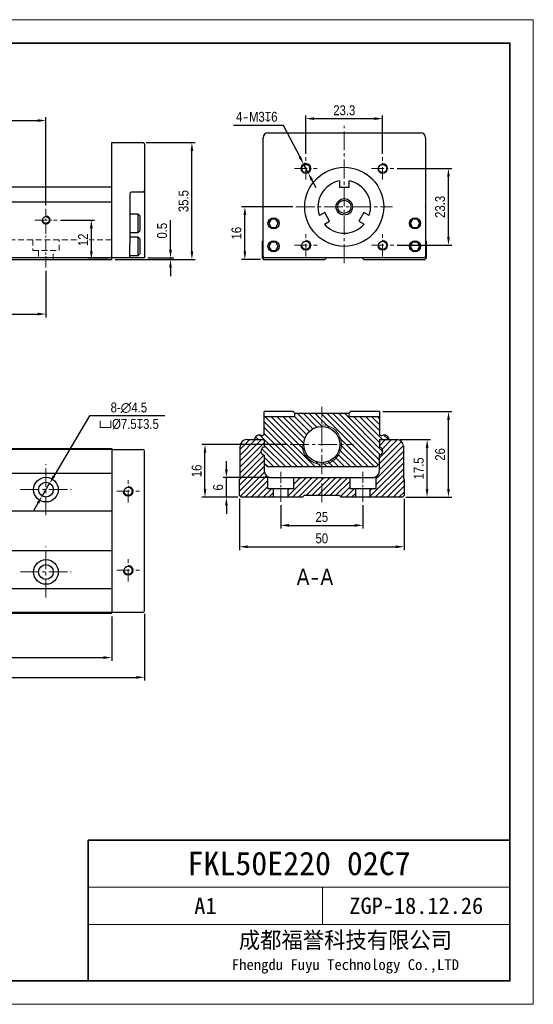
# Model space of a CAD drawing. Header units: millimetres. Extents: x 100 to 1971, y 30 to 690.
# Tile 20 of 20: x 1815 to 1971, y 30 to 329. Entities that reach past the tile are written whole.
import ezdxf

# ---------------------------------------------------------------- set-up
doc = ezdxf.new("R2010")
doc.units = ezdxf.units.MM
doc.linetypes.add('CENTER2', pattern=[28.575, 19.05, -3.175, 3.175, -3.175])
doc.linetypes.add('DASHED', pattern=[19.05, 12.7, -6.35])
doc.layers.get('Defpoints').update_dxf_attribs({"lineweight": 13})
for name, color, linetype, lineweight in [('剖面', 252, 'Continuous', 5), ('小粗', 7, 'Continuous', 25), ('标注', 3, 'Continuous', 13), ('点划线', 1, 'CENTER2', 13), ('粗线', 7, 'Continuous', 35), ('细线', 7, 'Continuous', 13), ('虚线', 253, 'DASHED', 13)]:
    doc.layers.add(name, color=color, linetype=linetype, lineweight=lineweight)
doc.styles.add('3.5', font='ARIALN.TTF', dxfattribs={"height": 3})
doc.styles.add('7', font='ARIALN.TTF', dxfattribs={"height": 7})
doc.styles.add('图号', font='txt', dxfattribs={"height": 3.5})
doc.dimstyles.new('A4—对齐', dxfattribs={"dimtxt": 3, "dimasz": 2.5, "dimexe": 1, "dimexo": 1, "dimgap": 1, "dimtad": 1, "dimdec": 1, "dimzin": 9, "dimdsep": 46, "dimtxsty": '3.5', "dimcen": 2.5, "dimadec": 0, "dimazin": 0, "dimtm": 1e-09, "dimtfac": 1, "dimtdec": 1, "dimtmove": 0, "dimatfit": 3, "dimfxl": 0, "dimtolj": 1, "dimarcsym": 0})
doc.dimstyles.new('A4—水平', dxfattribs={"dimtxt": 3.5, "dimasz": 2.5, "dimexe": 2, "dimexo": 1, "dimgap": 1, "dimtad": 1, "dimtih": 1, "dimtoh": 1, "dimdec": 1, "dimzin": 12, "dimdsep": 46, "dimtxsty": '3.5', "dimcen": 2.5, "dimadec": 0, "dimazin": 0, "dimtm": 1e-09, "dimtfac": 1, "dimtdec": 1, "dimtmove": 0, "dimatfit": 3, "dimfxl": 0, "dimtolj": 1, "dimarcsym": 0})

# ---------------------------------------------------------------- blocks, each defined once
blk = doc.blocks.new('A4图框')
at = {"layer": '粗线'}
for p in [(202, 5), (292, 35)]:
    blk.add_line(p, (202, 35), dxfattribs=at)
blk.add_lwpolyline([(5, 205), (292, 205), (292, 5), (5, 5)], close=True, dxfattribs=at)
at = {"layer": '细线'}
for p, q in [((292, 25), (202, 25)), ((252, 17), (252, 25)), ((292, 17), (202, 17))]:
    blk.add_line(p, q, dxfattribs=at)
blk.add_lwpolyline([(0, 210), (297, 210), (297, 0), (0, 0)], close=True, dxfattribs=at)
at = {"layer": '细线', "insert": (256.89, 11), "char_height": 3.5, "width": 70.2104, "attachment_point": 5, "style": '图号'}
blk.add_mtext('成都福誉科技有限公司\\P{\\H0.65714x;Fhengdu Fuyu Technology Co.,LTD}', dxfattribs=at)
blk = doc.blocks.new('*D165')
at = {"layer": 'Defpoints', "color": 0, "transparency": 16777216}
for p in [(1878.09, 189.97), (1891.59, 189.97), (1882.59, 183.97)]:
    blk.add_point(p, dxfattribs=at)
at = {"layer": '标注', "color": 0, "lineweight": -2, "transparency": 16777216}
for p, q in [((1878.09, 192.47), (1878.09, 194.97)), ((1890.59, 189.97), (1877.09, 189.97)), ((1878.09, 183.97), (1878.09, 189.97)), ((1881.59, 183.97), (1877.09, 183.97)), ((1878.09, 181.47), (1878.09, 178.97))]:
    blk.add_line(p, q, dxfattribs=at)
at = {"layer": '标注', "color": 0, "transparency": 16777216}
for points in [[(1877.68, 192.47), (1878.51, 192.47), (1878.09, 189.97)], [(1877.68, 181.47), (1878.51, 181.47), (1878.09, 183.97)]]:
    blk.add_solid(points, dxfattribs=at)
at = {"layer": '标注', "color": 0, "transparency": 16777216, "insert": (1875.56, 186.97), "char_height": 3, "attachment_point": 5, "rotation": 90, "style": '3.5'}
blk.add_mtext('\\A1;6', dxfattribs=at)
blk = doc.blocks.new('*D168')
at = {"layer": 'Defpoints', "color": 0, "transparency": 16777216}
for p in [(1823.24, 298.35), (1663.24, 271.55), (1823.24, 271.55)]:
    blk.add_point(p, dxfattribs=at)
at = {"layer": '标注', "color": 0, "lineweight": -2, "transparency": 16777216}
for p, q in [((1663.24, 272.55), (1663.24, 299.35)), ((1823.24, 272.55), (1823.24, 299.35)), ((1665.74, 298.35), (1820.74, 298.35))]:
    blk.add_line(p, q, dxfattribs=at)
at = {"layer": '标注', "color": 0, "transparency": 16777216}
for points in [[(1665.74, 298.77), (1665.74, 297.93), (1663.24, 298.35)], [(1820.74, 298.77), (1820.74, 297.93), (1823.24, 298.35)]]:
    blk.add_solid(points, dxfattribs=at)
at = {"layer": '标注', "color": 0, "transparency": 16777216, "insert": (1743.24, 300.88), "char_height": 3, "width": 15.9784, "attachment_point": 5, "style": '3.5'}
blk.add_mtext('\\A1;240', dxfattribs=at)
blk = doc.blocks.new('*D173')
at = {"layer": 'Defpoints', "color": 0, "transparency": 16777216}
for p in [(1663.24, 253.7), (1823.24, 253.7), (1823.24, 239.6)]:
    blk.add_point(p, dxfattribs=at)
at = {"layer": '标注', "color": 0, "lineweight": -2, "transparency": 16777216}
for p, q in [((1663.24, 252.7), (1663.24, 238.6)), ((1823.24, 252.7), (1823.24, 238.6)), ((1665.74, 239.6), (1820.74, 239.6))]:
    blk.add_line(p, q, dxfattribs=at)
at = {"layer": '标注', "color": 0, "transparency": 16777216}
for points in [[(1665.74, 240.02), (1665.74, 239.19), (1663.24, 239.6)], [(1820.74, 240.02), (1820.74, 239.19), (1823.24, 239.6)]]:
    blk.add_solid(points, dxfattribs=at)
at = {"layer": '标注', "color": 0, "transparency": 16777216, "insert": (1743.24, 242.13), "char_height": 3, "width": 26.9489, "attachment_point": 5, "style": '3.5'}
blk.add_mtext('\\A1;{\\fSimSun|b0|i0|c134|p34;3}×80', dxfattribs=at)
blk = doc.blocks.new('*D174')
at = {"layer": 'Defpoints', "color": 0, "transparency": 16777216}
for p in [(1826.65, 268.15), (1837.05, 268.15), (1843.24, 256.15)]:
    blk.add_point(p, dxfattribs=at)
at = {"layer": '标注', "color": 0, "lineweight": -2, "transparency": 16777216}
for p, q in [((1827.65, 268.15), (1838.05, 268.15)), ((1837.05, 258.65), (1837.05, 265.65)), ((1842.24, 256.15), (1836.05, 256.15))]:
    blk.add_line(p, q, dxfattribs=at)
at = {"layer": '标注', "color": 0, "transparency": 16777216}
for points in [[(1836.63, 265.65), (1837.46, 265.65), (1837.05, 268.15)], [(1836.63, 258.65), (1837.46, 258.65), (1837.05, 256.15)]]:
    blk.add_solid(points, dxfattribs=at)
at = {"layer": '标注', "color": 0, "transparency": 16777216, "insert": (1834.54, 262.15), "char_height": 3, "attachment_point": 5, "rotation": 90, "style": '3.5', "bg_fill": 3, "box_fill_scale": 1.1, "bg_fill_color": 256, "bg_fill_true_color": 13158600, "bg_fill_transparency": 0}
blk.add_mtext('\\A1;12', dxfattribs=at)
blk = doc.blocks.new('*D175')
at = {"layer": 'Defpoints', "color": 0, "transparency": 16777216}
for p in [(1843.24, 256.15), (1853.24, 256.65), (1861.11, 256.65)]:
    blk.add_point(p, dxfattribs=at)
at = {"layer": '标注', "color": 0, "lineweight": -2, "transparency": 16777216}
for p, q in [((1861.11, 259.15), (1861.11, 268.14)), ((1844.24, 256.15), (1862.11, 256.15)), ((1854.24, 256.65), (1862.11, 256.65)), ((1861.11, 256.15), (1861.11, 256.65)), ((1861.11, 253.65), (1861.11, 251.15))]:
    blk.add_line(p, q, dxfattribs=at)
at = {"layer": '标注', "color": 0, "transparency": 16777216}
for points in [[(1860.69, 259.15), (1861.52, 259.15), (1861.11, 256.65)], [(1860.69, 253.65), (1861.52, 253.65), (1861.11, 256.15)]]:
    blk.add_solid(points, dxfattribs=at)
at = {"layer": '标注', "color": 0, "transparency": 16777216, "insert": (1858.57, 264.9), "char_height": 3, "attachment_point": 5, "rotation": 90, "style": '3.5'}
blk.add_mtext('\\A1;0.5', dxfattribs=at)
blk = doc.blocks.new('*D176')
at = {"layer": 'Defpoints', "color": 0, "transparency": 16777216}
for p in [(1852.74, 291.65), (1867.61, 291.65), (1843.24, 256.15)]:
    blk.add_point(p, dxfattribs=at)
at = {"layer": '标注', "color": 0, "lineweight": -2, "transparency": 16777216}
for p, q in [((1853.74, 291.65), (1868.61, 291.65)), ((1867.61, 258.65), (1867.61, 289.15)), ((1844.24, 256.15), (1868.61, 256.15))]:
    blk.add_line(p, q, dxfattribs=at)
at = {"layer": '标注', "color": 0, "transparency": 16777216}
for points in [[(1867.19, 289.15), (1868.02, 289.15), (1867.61, 291.65)], [(1867.19, 258.65), (1868.02, 258.65), (1867.61, 256.15)]]:
    blk.add_solid(points, dxfattribs=at)
at = {"layer": '标注', "color": 0, "transparency": 16777216, "insert": (1865.07, 273.9), "char_height": 3, "attachment_point": 5, "rotation": 90, "style": '3.5'}
blk.add_mtext('\\A1;35.5', dxfattribs=at)
blk = doc.blocks.new('*D177')
at = {"layer": 'Defpoints', "color": 0, "transparency": 16777216}
for p in [(1883.7, 272.15), (1899.24, 272.15), (1889.42, 256.15)]:
    blk.add_point(p, dxfattribs=at)
at = {"layer": '标注', "color": 0, "lineweight": -2, "transparency": 16777216}
for p, q in [((1898.24, 272.15), (1882.7, 272.15)), ((1883.7, 258.65), (1883.7, 269.65)), ((1888.42, 256.15), (1882.7, 256.15))]:
    blk.add_line(p, q, dxfattribs=at)
at = {"layer": '标注', "color": 0, "transparency": 16777216}
for points in [[(1883.29, 269.65), (1884.12, 269.65), (1883.7, 272.15)], [(1883.29, 258.65), (1884.12, 258.65), (1883.7, 256.15)]]:
    blk.add_solid(points, dxfattribs=at)
at = {"layer": '标注', "color": 0, "transparency": 16777216, "insert": (1881.17, 264.15), "char_height": 3, "attachment_point": 5, "rotation": 90, "style": '3.5'}
blk.add_mtext('\\A1;16', dxfattribs=at)
blk = doc.blocks.new('*D178')
at = {"layer": 'Defpoints', "color": 0, "transparency": 16777216}
for p in [(1925.58, 298.93), (1902.25, 287.22), (1925.58, 287.22)]:
    blk.add_point(p, dxfattribs=at)
at = {"layer": '标注', "color": 0, "lineweight": -2, "transparency": 16777216}
for p, q in [((1902.25, 288.22), (1902.25, 299.93)), ((1925.58, 288.22), (1925.58, 299.93)), ((1904.75, 298.93), (1923.08, 298.93))]:
    blk.add_line(p, q, dxfattribs=at)
at = {"layer": '标注', "color": 0, "transparency": 16777216}
for points in [[(1904.75, 299.35), (1904.75, 298.52), (1902.25, 298.93)], [(1923.08, 299.35), (1923.08, 298.52), (1925.58, 298.93)]]:
    blk.add_solid(points, dxfattribs=at)
at = {"layer": '标注', "color": 0, "transparency": 16777216, "insert": (1913.92, 301.46), "char_height": 3, "attachment_point": 5, "style": '3.5'}
blk.add_mtext('\\A1;23.3', dxfattribs=at)
blk = doc.blocks.new('*D179')
at = {"layer": 'Defpoints', "color": 0, "transparency": 16777216}
for p in [(1928.99, 283.81), (1945.59, 283.81), (1928.99, 260.48)]:
    blk.add_point(p, dxfattribs=at)
at = {"layer": '标注', "color": 0, "lineweight": -2, "transparency": 16777216}
for p, q in [((1929.99, 283.81), (1946.59, 283.81)), ((1945.59, 262.98), (1945.59, 281.31)), ((1929.99, 260.48), (1946.59, 260.48))]:
    blk.add_line(p, q, dxfattribs=at)
at = {"layer": '标注', "color": 0, "transparency": 16777216}
for points in [[(1945.18, 281.31), (1946.01, 281.31), (1945.59, 283.81)], [(1945.18, 262.98), (1946.01, 262.98), (1945.59, 260.48)]]:
    blk.add_solid(points, dxfattribs=at)
at = {"layer": '标注', "color": 0, "transparency": 16777216, "insert": (1943.06, 272.15), "char_height": 3, "attachment_point": 5, "rotation": 90, "style": '3.5'}
blk.add_mtext('\\A1;23.3', dxfattribs=at)
blk = doc.blocks.new('*D180')
at = {"layer": 'Defpoints', "color": 0, "transparency": 16777216}
for p in [(1901.55, 285.14), (1902.94, 282.48)]:
    blk.add_point(p, dxfattribs=at)
at = {"layer": '标注', "color": 0, "lineweight": -2, "transparency": 16777216}
for p, q in [((1880.27, 296.95), (1895.38, 296.95)), ((1895.38, 296.95), (1900.39, 287.36)), ((1902.94, 282.48), (1901.55, 285.14)), ((1904.1, 280.27), (1905.26, 278.05))]:
    blk.add_line(p, q, dxfattribs=at)
blk.add_arc((1902.25, 283.81), 1.5, 90, 194.0059, dxfattribs=at)
at = {"layer": '标注', "color": 0, "transparency": 16777216}
for points in [[(1900.76, 287.55), (1900.03, 287.16), (1901.55, 285.14)], [(1904.47, 280.46), (1903.73, 280.08), (1902.94, 282.48)]]:
    blk.add_solid(points, dxfattribs=at)
at = {"layer": '标注', "color": 0, "transparency": 16777216, "insert": (1887.32, 299.48), "char_height": 3, "width": 26.2693, "attachment_point": 5, "style": '3.5'}
blk.add_mtext('\\A1;4{\\fSimSun|b0|i0|c134|p34;-}M3{\\Fgdt|c134;x}6', dxfattribs=at)
blk = doc.blocks.new('*D190')
at = {"layer": 'Defpoints', "color": 0, "transparency": 16777216}
for p in [(1643.24, 148.78), (1843.24, 148.78), (1843.24, 135.28)]:
    blk.add_point(p, dxfattribs=at)
at = {"layer": '标注', "color": 0, "lineweight": -2, "transparency": 16777216}
for p, q in [((1643.24, 147.78), (1643.24, 134.28)), ((1843.24, 147.78), (1843.24, 134.28)), ((1645.74, 135.28), (1840.74, 135.28))]:
    blk.add_line(p, q, dxfattribs=at)
at = {"layer": '标注', "color": 0, "transparency": 16777216}
for points in [[(1645.74, 135.69), (1645.74, 134.86), (1643.24, 135.28)], [(1840.74, 135.69), (1840.74, 134.86), (1843.24, 135.28)]]:
    blk.add_solid(points, dxfattribs=at)
at = {"layer": '标注', "color": 0, "transparency": 16777216, "insert": (1743.24, 137.81), "char_height": 3, "width": 27.1458, "attachment_point": 5, "style": '3.5'}
blk.add_mtext('\\A1;300', dxfattribs=at)
blk = doc.blocks.new('*D191')
at = {"layer": 'Defpoints', "color": 0, "transparency": 16777216}
for p in [(1853.24, 149.58), (1583.24, 149.08), (1853.24, 129.28)]:
    blk.add_point(p, dxfattribs=at)
at = {"layer": '标注', "color": 0, "lineweight": -2, "transparency": 16777216}
for p, q in [((1583.24, 148.08), (1583.24, 128.28)), ((1853.24, 148.58), (1853.24, 128.28)), ((1585.74, 129.28), (1850.74, 129.28))]:
    blk.add_line(p, q, dxfattribs=at)
at = {"layer": '标注', "color": 0, "transparency": 16777216}
for points in [[(1585.74, 129.69), (1585.74, 128.86), (1583.24, 129.28)], [(1850.74, 129.69), (1850.74, 128.86), (1853.24, 129.28)]]:
    blk.add_solid(points, dxfattribs=at)
at = {"layer": '标注', "color": 0, "transparency": 16777216, "insert": (1718.24, 131.81), "char_height": 3, "width": 31.5025, "attachment_point": 5, "style": '3.5'}
blk.add_mtext('\\A1;370', dxfattribs=at)
blk = doc.blocks.new('*D198')
at = {"layer": 'Defpoints', "color": 0, "transparency": 16777216}
for p in [(1824.38, 188.22), (1822.09, 184.34)]:
    blk.add_point(p, dxfattribs=at)
at = {"layer": '标注', "color": 0, "lineweight": -2, "transparency": 16777216}
for p, q in [((1836.48, 208.68), (1825.66, 190.37)), ((1859.43, 208.68), (1836.48, 208.68)), ((1822.09, 184.34), (1824.38, 188.22)), ((1820.82, 182.19), (1819.55, 180.04))]:
    blk.add_line(p, q, dxfattribs=at)
at = {"layer": '标注', "color": 0, "transparency": 16777216}
for points in [[(1825.3, 190.58), (1826.02, 190.16), (1824.38, 188.22)], [(1820.46, 182.4), (1821.18, 181.98), (1822.09, 184.34)]]:
    blk.add_solid(points, dxfattribs=at)
at = {"layer": '标注', "color": 0, "transparency": 16777216, "insert": (1848.45, 208.68), "char_height": 3, "width": 41.7241, "attachment_point": 5, "style": '3.5'}
blk.add_mtext('\\A1;8-∅4.5\\P{\\Fgdt|c134;v}%%C7.5{\\Fgdt|c134;x}3.5', dxfattribs=at)
blk = doc.blocks.new('*D199')
at = {"layer": 'Defpoints', "color": 0, "transparency": 16777216}
for p in [(1871.59, 199.97), (1897.46, 199.97), (1882.59, 183.97)]:
    blk.add_point(p, dxfattribs=at)
at = {"layer": '标注', "color": 0, "lineweight": -2, "transparency": 16777216}
for p, q in [((1896.46, 199.97), (1870.59, 199.97)), ((1871.59, 186.47), (1871.59, 197.47)), ((1881.59, 183.97), (1870.59, 183.97))]:
    blk.add_line(p, q, dxfattribs=at)
at = {"layer": '标注', "color": 0, "transparency": 16777216}
for points in [[(1871.18, 197.47), (1872.01, 197.47), (1871.59, 199.97)], [(1871.18, 186.47), (1872.01, 186.47), (1871.59, 183.97)]]:
    blk.add_solid(points, dxfattribs=at)
at = {"layer": '标注', "color": 0, "transparency": 16777216, "insert": (1869.06, 191.97), "char_height": 3, "attachment_point": 5, "rotation": 90, "style": '3.5'}
blk.add_mtext('\\A1;16', dxfattribs=at)
blk = doc.blocks.new('*D200')
at = {"layer": 'Defpoints', "color": 0, "transparency": 16777216}
for p in [(1929.89, 201.47), (1939.09, 201.47), (1931.59, 183.97)]:
    blk.add_point(p, dxfattribs=at)
at = {"layer": '标注', "color": 0, "lineweight": -2, "transparency": 16777216}
for p, q in [((1930.89, 201.47), (1940.09, 201.47)), ((1939.09, 186.47), (1939.09, 198.97)), ((1932.59, 183.97), (1940.09, 183.97))]:
    blk.add_line(p, q, dxfattribs=at)
at = {"layer": '标注', "color": 0, "transparency": 16777216}
for points in [[(1938.68, 198.97), (1939.51, 198.97), (1939.09, 201.47)], [(1938.68, 186.47), (1939.51, 186.47), (1939.09, 183.97)]]:
    blk.add_solid(points, dxfattribs=at)
at = {"layer": '标注', "color": 0, "transparency": 16777216, "insert": (1936.56, 192.72), "char_height": 3, "attachment_point": 5, "rotation": 90, "style": '3.5'}
blk.add_mtext('\\A1;17.5', dxfattribs=at)
blk = doc.blocks.new('*D201')
at = {"layer": 'Defpoints', "color": 0, "transparency": 16777216}
for p in [(1924.59, 209.97), (1945.59, 209.97), (1931.59, 183.97)]:
    blk.add_point(p, dxfattribs=at)
at = {"layer": '标注', "color": 0, "lineweight": -2, "transparency": 16777216}
for p, q in [((1925.59, 209.97), (1946.59, 209.97)), ((1945.59, 186.47), (1945.59, 207.47)), ((1932.59, 183.97), (1946.59, 183.97))]:
    blk.add_line(p, q, dxfattribs=at)
at = {"layer": '标注', "color": 0, "transparency": 16777216}
for points in [[(1945.18, 207.47), (1946.01, 207.47), (1945.59, 209.97)], [(1945.18, 186.47), (1946.01, 186.47), (1945.59, 183.97)]]:
    blk.add_solid(points, dxfattribs=at)
at = {"layer": '标注', "color": 0, "transparency": 16777216, "insert": (1943.06, 196.97), "char_height": 3, "attachment_point": 5, "rotation": 90, "style": '3.5'}
blk.add_mtext('\\A1;26', dxfattribs=at)
blk = doc.blocks.new('*D202')
at = {"layer": 'Defpoints', "color": 0, "transparency": 16777216}
for p in [(1894.59, 182.54), (1919.59, 182.54), (1919.59, 175.44)]:
    blk.add_point(p, dxfattribs=at)
at = {"layer": '标注', "color": 0, "lineweight": -2, "transparency": 16777216}
for p, q in [((1894.59, 181.54), (1894.59, 174.44)), ((1919.59, 181.54), (1919.59, 174.44)), ((1897.09, 175.44), (1917.09, 175.44))]:
    blk.add_line(p, q, dxfattribs=at)
at = {"layer": '标注', "color": 0, "transparency": 16777216}
for points in [[(1897.09, 175.85), (1897.09, 175.02), (1894.59, 175.44)], [(1917.09, 175.85), (1917.09, 175.02), (1919.59, 175.44)]]:
    blk.add_solid(points, dxfattribs=at)
at = {"layer": '标注', "color": 0, "transparency": 16777216, "insert": (1907.09, 177.97), "char_height": 3, "attachment_point": 5, "style": '3.5'}
blk.add_mtext('\\A1;25', dxfattribs=at)
blk = doc.blocks.new('*D203')
at = {"layer": 'Defpoints', "color": 0, "transparency": 16777216}
for p in [(1882.09, 184.47), (1932.09, 184.47), (1932.09, 168.94)]:
    blk.add_point(p, dxfattribs=at)
at = {"layer": '标注', "color": 0, "lineweight": -2, "transparency": 16777216}
for p, q in [((1882.09, 183.47), (1882.09, 167.94)), ((1932.09, 183.47), (1932.09, 167.94)), ((1884.59, 168.94), (1929.59, 168.94))]:
    blk.add_line(p, q, dxfattribs=at)
at = {"layer": '标注', "color": 0, "transparency": 16777216}
for points in [[(1884.59, 169.35), (1884.59, 168.52), (1882.09, 168.94)], [(1929.59, 169.35), (1929.59, 168.52), (1932.09, 168.94)]]:
    blk.add_solid(points, dxfattribs=at)
at = {"layer": '标注', "color": 0, "transparency": 16777216, "insert": (1907.09, 171.47), "char_height": 3, "attachment_point": 5, "style": '3.5'}
blk.add_mtext('\\A1;50', dxfattribs=at)

msp = doc.modelspace()

# ---------------------------------------------------------------- hatches: boundary and pattern name
at = {"layer": '剖面'}
h = msp.add_hatch(dxfattribs=at)
h.set_pattern_fill('ANSI31', color=256, scale=0.4, angle=90)
h.set_pattern_definition([(135, (1421.5674, -20.1502), (-0.8980256, -0.8980256), [])])
h.paths.add_polyline_path([(1913.09, 199.97), (1912.59, 199.97, -0.414214), (1907.09, 194.47), (1907.09, 193.97, 0.414214)], flags=17)
h.paths.add_polyline_path([(1907.09, 205.97), (1907.09, 205.47, -0.414214), (1912.59, 199.97), (1913.09, 199.97, 0.414214)], flags=17)
h.paths.add_polyline_path([(1907.09, 194.47, -0.414214), (1901.59, 199.97), (1901.09, 199.97, 0.414214), (1907.09, 193.97)], flags=17)
h.paths.add_polyline_path([(1924.59, 202.94), (1924.59, 208.47), (1915.29, 208.47), (1915.29, 209.47), (1907.09, 209.47), (1907.09, 205.97, -1), (1907.09, 193.97), (1907.09, 193.17), (1923.59, 193.17), (1924.54, 194.12, 0.055054), (1924.59, 194.56), (1924.59, 196.75, 0.816497), (1924.59, 199.2), (1924.59, 201.47), (1927.59, 201.47, 0.536112), (1925.38, 202.65)])
h.paths.add_polyline_path([(1907.09, 205.47), (1907.09, 209.47), (1898.89, 209.47), (1898.89, 208.47), (1889.59, 208.47), (1889.59, 202.94), (1888.8, 202.65, 0.536112), (1886.6, 201.47), (1889.59, 201.47), (1889.59, 199.2, 0.816497), (1889.59, 196.75), (1889.59, 194.56, 0.055054), (1889.64, 194.12), (1890.59, 193.17), (1907.09, 193.17), (1907.09, 193.97, -0.414214), (1901.09, 199.97), (1901.59, 199.97, -0.414214)])
h = msp.add_hatch(dxfattribs=at)
h.set_pattern_fill('ANSI31', color=256, scale=0.4)
h.set_pattern_definition([(45, (1927.5414, 189.9569), (-0.898026, 0.898026), [])])
h.paths.add_polyline_path([(1931.89, 199.47, 0.414214), (1929.89, 201.47), (1924.59, 201.47), (1924.59, 199.2, -0.816497), (1924.59, 196.75), (1924.59, 191.97, -0.267949), (1923.59, 190.24), (1923.59, 186.67), (1921.84, 186.67), (1921.84, 183.97), (1931.59, 183.97), (1932.09, 184.47), (1932.09, 189.47), (1931.89, 189.67)])
h.paths.add_polyline_path([(1915.59, 189.97), (1907.09, 189.97), (1907.09, 184.47), (1912.49, 184.47), (1912.99, 183.97), (1917.34, 183.97), (1917.34, 186.67), (1915.59, 186.67)])
h.paths.add_polyline_path([(1907.09, 189.97), (1898.59, 189.97), (1898.59, 186.67), (1896.84, 186.67), (1896.84, 183.97), (1901.19, 183.97), (1901.69, 184.47), (1907.09, 184.47)])
h.paths.add_polyline_path([(1892.34, 186.67), (1890.59, 186.67), (1890.59, 190.24, -0.267949), (1889.59, 191.97), (1889.59, 196.75, -0.816497), (1889.59, 199.2), (1889.59, 201.47), (1884.29, 201.47, 0.414214), (1882.29, 199.47), (1882.29, 189.67), (1882.09, 189.47), (1882.09, 184.47), (1882.59, 183.97), (1892.34, 183.97)])

# ---------------------------------------------------------------- linework, layer by layer
at = {"layer": '小粗'}
for p, q in [((1889.22, 257.15), (1889.22, 293.15)), ((1890.72, 294.65), (1937.12, 294.65)), ((1938.62, 293.15), (1938.62, 257.15)), ((1843.24, 291.65), (1852.74, 291.65)), ((1843.24, 256.15), (1843.24, 291.65)), ((1853.24, 291.15), (1853.24, 256.65)), ((1843.24, 278.15), (1774.04, 278.15)), ((1912.42, 280), (1912.42, 278.15)), ((1912.42, 278.15), (1915.42, 278.15)), ((1915.42, 278.15), (1915.42, 280)), ((1848.74, 276.15), (1848.74, 267.67)), ((1852.74, 276.65), (1849.24, 276.65)), ((1643.24, 273.65), (1843.24, 273.65)), ((1851.24, 269.9), (1848.74, 269.9)), ((1851.74, 269.4), (1851.24, 269.9)), ((1851.24, 264.4), (1851.24, 269.9)), ((1851.74, 269.4), (1851.74, 264.9)), ((1889.12, 271.65), (1889.12, 261.85)), ((1907.97, 270.45), (1906.36, 269.52)), ((1909.47, 267.85), (1907.97, 270.45)), ((1919.86, 270.45), (1918.36, 267.85)), ((1921.47, 269.52), (1919.86, 270.45)), ((1938.72, 261.85), (1938.72, 271.65)), ((1848.74, 266.62), (1848.74, 260.67)), ((1891.69, 268.4), (1890.97, 267.15)), ((1890.97, 267.15), (1891.69, 265.9)), ((1893.14, 268.4), (1891.69, 268.4)), ((1893.86, 267.15), (1893.14, 268.4)), ((1893.14, 265.9), (1893.86, 267.15)), ((1907.86, 266.92), (1909.47, 267.85)), ((1918.36, 267.85), (1919.97, 266.92)), ((1934.69, 268.4), (1933.97, 267.15)), ((1933.97, 267.15), (1934.69, 265.9)), ((1936.14, 268.4), (1934.69, 268.4)), ((1936.86, 267.15), (1936.14, 268.4)), ((1936.14, 265.9), (1936.86, 267.15)), ((1848.74, 264.4), (1851.24, 264.4)), ((1851.24, 264.4), (1851.74, 264.9)), ((1891.69, 265.9), (1893.14, 265.9)), ((1934.69, 265.9), (1936.14, 265.9)), ((1851.24, 262.9), (1848.74, 262.9)), ((1851.74, 262.4), (1851.24, 262.9)), ((1851.24, 257.4), (1851.24, 262.9)), ((1851.74, 262.4), (1851.74, 257.9)), ((1888.92, 261.65), (1889.12, 261.85)), ((1888.92, 261.65), (1888.92, 256.65)), ((1891.69, 261.4), (1890.97, 260.15)), ((1890.97, 260.15), (1891.69, 258.9)), ((1893.14, 261.4), (1891.69, 261.4)), ((1893.86, 260.15), (1893.14, 261.4)), ((1893.14, 258.9), (1893.86, 260.15)), ((1934.69, 261.4), (1933.97, 260.15)), ((1933.97, 260.15), (1934.69, 258.9)), ((1936.14, 261.4), (1934.69, 261.4)), ((1936.86, 260.15), (1936.14, 261.4)), ((1936.14, 258.9), (1936.86, 260.15)), ((1938.72, 261.85), (1938.92, 261.65)), ((1938.92, 256.65), (1938.92, 261.65)), ((1848.74, 256.65), (1848.74, 259.62)), ((1848.74, 257.4), (1851.24, 257.4)), ((1851.24, 257.4), (1851.74, 257.9)), ((1891.69, 258.9), (1893.14, 258.9)), ((1934.69, 258.9), (1936.14, 258.9)), ((1843.24, 256.65), (1643.24, 256.65)), ((1643.24, 256.15), (1843.24, 256.15)), ((1853.24, 256.65), (1843.24, 256.65)), ((1888.92, 256.65), (1889.42, 256.15)), ((1889.42, 256.15), (1908.02, 256.15)), ((1938.12, 256.65), (1889.72, 256.65)), ((1908.02, 256.15), (1908.52, 256.65)), ((1919.82, 256.15), (1919.32, 256.65)), ((1919.82, 256.15), (1938.42, 256.15)), ((1938.92, 256.65), (1938.42, 256.15)), ((1898.39, 209.97), (1889.59, 209.97)), ((1889.59, 202.94), (1889.59, 209.97)), ((1898.39, 209.97), (1898.89, 209.47)), ((1898.89, 208.47), (1898.89, 209.47)), ((1898.89, 209.47), (1915.29, 209.47)), ((1915.29, 209.47), (1915.79, 209.97)), ((1915.29, 209.47), (1915.29, 208.47)), ((1924.59, 209.97), (1915.79, 209.97)), ((1924.59, 209.97), (1924.59, 202.94)), ((1889.59, 208.47), (1898.89, 208.47)), ((1915.29, 208.47), (1924.59, 208.47)), ((1884.29, 201.47), (1889.59, 201.47)), ((1888.8, 202.65), (1889.59, 202.94)), ((1889.59, 201.47), (1889.59, 199.2)), ((1924.59, 202.94), (1925.38, 202.65)), ((1924.59, 201.47), (1929.89, 201.47)), ((1924.59, 201.47), (1924.59, 199.2)), ((1643.24, 198.78), (1843.24, 198.78)), ((1643.24, 198.58), (1843.24, 198.58)), ((1843.24, 198.78), (1843.24, 148.78)), ((1843.24, 198.48), (1852.74, 198.48)), ((1853.24, 149.58), (1853.24, 197.98)), ((1882.29, 189.67), (1882.29, 199.47)), ((1931.89, 199.47), (1931.89, 189.67)), ((1889.59, 196.75), (1889.59, 191.97)), ((1924.59, 191.97), (1924.59, 196.75)), ((1890.59, 193.17), (1889.64, 194.12)), ((1923.59, 193.17), (1890.59, 193.17)), ((1924.54, 194.12), (1923.59, 193.17)), ((1643.24, 191.28), (1843.24, 191.28)), ((1882.09, 189.47), (1882.29, 189.67)), ((1882.09, 184.47), (1882.09, 189.47)), ((1890.59, 190.24), (1890.59, 186.67)), ((1891.59, 189.97), (1922.59, 189.97)), ((1898.59, 186.67), (1898.59, 189.97)), ((1915.59, 189.97), (1915.59, 186.67)), ((1923.59, 186.67), (1923.59, 190.24)), ((1931.89, 189.67), (1932.09, 189.47)), ((1932.09, 189.47), (1932.09, 184.47)), ((1890.59, 186.67), (1898.59, 186.67)), ((1892.34, 186.67), (1892.34, 183.97)), ((1896.84, 183.97), (1896.84, 186.67)), ((1915.59, 186.67), (1923.59, 186.67)), ((1917.34, 186.67), (1917.34, 183.97)), ((1921.84, 183.97), (1921.84, 186.67)), ((1882.59, 183.97), (1882.09, 184.47)), ((1901.19, 183.97), (1882.59, 183.97)), ((1901.19, 183.97), (1901.69, 184.47)), ((1912.49, 184.47), (1901.69, 184.47)), ((1912.99, 183.97), (1912.49, 184.47)), ((1931.59, 183.97), (1912.99, 183.97)), ((1931.59, 183.97), (1932.09, 184.47)), ((1843.24, 179.78), (1774.04, 179.78)), ((1774.04, 167.78), (1843.24, 167.78)), ((1643.24, 156.28), (1843.24, 156.28)), ((1843.24, 148.98), (1643.24, 148.98)), ((1643.24, 148.78), (1843.24, 148.78)), ((1843.24, 149.08), (1852.74, 149.08))]:
    msp.add_line(p, q, dxfattribs=at)
for centre, radius in [((1902.25, 283.81), 1.25), ((1902.25, 283.81), 1.25), ((1913.92, 272.15), 12), ((1925.58, 283.81), 1.25), ((1913.92, 272.15), 2.5), ((1913.92, 272.15), 2), ((1823.24, 268.15), 1.02), ((1892.42, 267.15), 1.7), ((1935.42, 267.15), 1.7), ((1892.42, 260.15), 1.7), ((1902.25, 260.48), 1.25), ((1925.58, 260.48), 1.25), ((1935.42, 260.15), 1.7), ((1907.09, 199.97), 5.5), ((1823.24, 186.28), 3.75), ((1823.24, 186.28), 2.25), ((1848.24, 185.78), 1.25), ((1823.24, 161.28), 3.75), ((1823.24, 161.28), 2.25), ((1848.24, 161.78), 1.25)]:
    msp.add_circle(centre, radius, dxfattribs=at)
for centre, radius, start, end in [((1890.72, 293.15), 1.5, 90, 180), ((1937.12, 293.15), 1.5, 0, 90), ((1852.74, 291.15), 0.5, 0, 90), ((1913.92, 272.15), 8, 100.8069, 199.1931), ((1913.92, 272.15), 8, 340.8069, 79.1931), ((1849.24, 276.15), 0.5, 90, 180), ((1852.74, 277.15), 0.5, 270, 0), ((1891.12, 271.65), 2, 161.8051, 180), ((1936.72, 271.65), 2, 0, 18.1949), ((1913.92, 272.15), 8, 220.8069, 319.1931), ((1889.72, 257.15), 0.5, 180, 270), ((1938.12, 257.15), 0.5, 270, 0), ((1884.29, 199.47), 2, 90, 180), ((1888.09, 201.33), 1.5, 61.8103, 174.5955), ((1926.09, 201.33), 1.5, 5.4045, 118.1897), ((1929.89, 199.47), 2, 0, 90), ((1852.74, 197.98), 0.5, 0, 90), ((1889.84, 197.97), 1.25, 101.537, 258.463), ((1924.34, 197.97), 1.25, 281.537, 78.463), ((1891.59, 194.56), 2, 180, 192.6047), ((1922.59, 194.56), 2, 347.3953, 0), ((1891.59, 191.97), 2, 180, 240), ((1922.59, 191.97), 2, 300, 0), ((1852.74, 149.58), 0.5, 270, 0)]:
    msp.add_arc(centre, radius, start, end, dxfattribs=at)
for points, knots in [([(1848.74, 267.67), (1848.74, 267.58), (1848.74, 267.49), (1848.74, 267.32), (1848.74, 267.23), (1848.74, 267.06), (1848.74, 266.97), (1848.74, 266.84), (1848.74, 266.8), (1848.74, 266.71), (1848.74, 266.67), (1848.74, 266.62)], [0, 0, 0, 0, 0.25, 0.25, 0.5, 0.5, 0.75, 0.75, 0.875, 0.875, 1, 1, 1, 1]), ([(1848.74, 259.62), (1848.74, 259.71), (1848.74, 259.8), (1848.74, 259.93), (1848.74, 259.97), (1848.74, 260.06), (1848.74, 260.1), (1848.74, 260.24), (1848.74, 260.32), (1848.74, 260.5), (1848.74, 260.58), (1848.74, 260.67)], [0, 0, 0, 0, 0.25, 0.25, 0.375, 0.375, 0.5, 0.5, 0.75, 0.75, 1, 1, 1, 1]), ([(1890.59, 190.24), (1890.59, 190.24), (1890.6, 190.24), (1890.61, 190.23), (1890.62, 190.22), (1890.63, 190.22), (1890.64, 190.21), (1890.65, 190.21), (1890.65, 190.21), (1890.68, 190.19), (1890.71, 190.18), (1890.77, 190.15), (1890.81, 190.13), (1890.89, 190.1), (1890.94, 190.08), (1891.01, 190.06), (1891.02, 190.06), (1891.05, 190.05), (1891.09, 190.04), (1891.13, 190.02), (1891.23, 190), (1891.29, 189.99), (1891.44, 189.98), (1891.51, 189.97), (1891.59, 189.97)], [0, 0, 0, 0, 0.12445, 0.12445, 0.186989, 0.186989, 0.218259, 0.218259, 0.249529, 0.249529, 0.374607, 0.374607, 0.499686, 0.499686, 0.624764, 0.624764, 0.656034, 0.656034, 0.687304, 0.749843, 0.749843, 0.874921, 0.874921, 1, 1, 1, 1]), ([(1922.59, 189.97), (1922.67, 189.97), (1922.75, 189.98), (1922.89, 189.99), (1922.96, 190), (1923.05, 190.02), (1923.08, 190.03), (1923.14, 190.05), (1923.17, 190.06), (1923.25, 190.08), (1923.29, 190.1), (1923.38, 190.13), (1923.41, 190.15), (1923.48, 190.18), (1923.51, 190.19), (1923.53, 190.21), (1923.54, 190.21), (1923.55, 190.21), (1923.56, 190.22), (1923.57, 190.23), (1923.59, 190.24), (1923.59, 190.24), (1923.59, 190.24)], [0, 0, 0, 0, 0.125073, 0.125073, 0.250146, 0.250146, 0.312683, 0.312683, 0.375219, 0.375219, 0.500292, 0.500292, 0.625365, 0.625365, 0.750438, 0.750438, 0.781706, 0.781706, 0.812975, 0.875511, 0.875511, 1, 1, 1, 1])]:
    msp.add_open_spline(points, degree=3, knots=knots, dxfattribs=at)
at = {"layer": '标注'}
for centre, radius in [((1902.25, 283.81), 1.5), ((1925.58, 283.81), 1.5), ((1823.24, 268.15), 1.25), ((1902.25, 260.48), 1.5), ((1925.58, 260.48), 1.5), ((1907.09, 199.97), 6), ((1848.24, 185.78), 1.5), ((1848.24, 161.78), 1.5)]:
    msp.add_arc(centre, radius, 180, 90, dxfattribs=at)
at = {"layer": '点划线', "ltscale": 0.3}
for p, q in [((1913.92, 255.07), (1913.92, 296.72)), ((1899.24, 272.15), (1928.59, 272.15)), ((1907.09, 182.44), (1907.09, 211.43)), ((1897.46, 199.97), (1916.73, 199.97)), ((1823.24, 178.56), (1823.24, 194)), ((1815.52, 186.28), (1830.96, 186.28)), ((1823.24, 153.56), (1823.24, 169)), ((1815.52, 161.28), (1830.96, 161.28))]:
    msp.add_line(p, q, dxfattribs=at)
at = {"layer": '点划线', "ltscale": 0.2}
for p, q in [((1902.25, 280.41), (1902.25, 287.22)), ((1925.58, 280.41), (1925.58, 287.22)), ((1898.84, 283.81), (1905.66, 283.81)), ((1922.18, 283.81), (1928.99, 283.81)), ((1819.83, 268.15), (1826.65, 268.15)), ((1902.25, 257.07), (1902.25, 263.89)), ((1925.58, 257.07), (1925.58, 263.89)), ((1898.84, 260.48), (1905.66, 260.48)), ((1922.18, 260.48), (1928.99, 260.48)), ((1894.59, 182.54), (1894.59, 191.7)), ((1919.59, 182.54), (1919.59, 191.7)), ((1848.24, 182.37), (1848.24, 189.19)), ((1844.83, 185.78), (1851.65, 185.78)), ((1848.24, 158.37), (1848.24, 165.19)), ((1844.83, 161.78), (1851.65, 161.78))]:
    msp.add_line(p, q, dxfattribs=at)
at = {"layer": '点划线', "ltscale": 0.18}
msp.add_line((1823.24, 253.7), (1823.24, 271.55), dxfattribs=at)
at = {"layer": '虚线', "ltscale": 0.14}
for p, q in [((1843.24, 262.15), (1643.24, 262.15)), ((1819.24, 262.15), (1819.24, 258.85)), ((1827.24, 258.85), (1827.24, 262.15)), ((1819.24, 258.85), (1827.24, 258.85)), ((1820.99, 258.85), (1820.99, 256.15)), ((1825.49, 256.15), (1825.49, 258.85))]:
    msp.add_line(p, q, dxfattribs=at)

# ---------------------------------------------------------------- block references
at = {"layer": '标注', "xscale": 1.423719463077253, "yscale": 1.423719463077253, "zscale": 1.423719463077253}
msp.add_blockref('A4图框', (1548.53, 30), dxfattribs=at)

# ---------------------------------------------------------------- texts
at = {"layer": '标注', "insert": (1899.48, 162.32), "char_height": 5, "attachment_point": 1, "style": '7'}
msp.add_mtext_dynamic_manual_height_columns('A{\\fSimSun|b0|i0|c134|p34;-}A', width=32.1388, gutter_width=35, heights=[0], dxfattribs=at)
at = {"layer": '标注', "attachment_point": 5, "style": '图号'}
for s, insert, char_height, width in [('FKL50E220 02C7', (1900.19, 72.71), 7.1186, 128.1348), ('A1', (1871.72, 59.9), 4.983, 71.186), ('ZGP-18.12.26', (1935.79, 59.9), 4.983, 56.9488)]:
    msp.add_mtext(s, dxfattribs=dict(at, insert=insert, char_height=char_height, width=width))

# ---------------------------------------------------------------- dimensions: what is measured, and where the dimension line sits
at = {"layer": '标注'}
for base, p1, p2, text, picture, middle in [((1823.24, 298.35), (1663.24, 271.55), (1823.24, 271.55), '240', '*D168', (1743.24, 300.88)), ((1823.24, 239.6), (1663.24, 253.7), (1823.24, 253.7), '{\\fSimSun|b0|i0|c134|p34;3}×80', '*D173', (1743.24, 242.13)), ((1853.24, 129.28), (1583.24, 149.08), (1853.24, 149.58), '370', '*D191', (1718.24, 131.81)), ((1843.24, 135.28), (1643.24, 148.78), (1843.24, 148.78), '300', '*D190', (1743.24, 137.81))]:
    dim = msp.add_linear_dim(base=base, p1=p1, p2=p2, text=text, dimstyle='A4—对齐', dxfattribs=at)
    dim.commit()
    dim.dimension.update_dxf_attribs({"geometry": picture, "text_midpoint": middle})
for base, p1, p2, picture, middle in [((1925.58, 298.93), (1902.25, 287.22), (1925.58, 287.22), '*D178', (1913.92, 301.46)), ((1932.09, 168.94), (1882.09, 184.47), (1932.09, 184.47), '*D203', (1907.09, 171.47))]:
    dim = msp.add_linear_dim(base=base, p1=p1, p2=p2, dimstyle='A4—对齐', dxfattribs=at)
    dim.commit()
    dim.dimension.update_dxf_attribs({"geometry": picture, "text_midpoint": middle})
for p1, p2, text, picture, middle in [((1902.94, 282.48), (1901.55, 285.14), '4{\\fSimSun|b0|i0|c134|p34;-}M3{\\Fgdt|c134;x}6', '*D180', (1887.32, 296.95)), ((1822.09, 184.34), (1824.38, 188.22), '8-<>\\X{\\Fgdt|c134;v}%%C7.5{\\Fgdt|c134;x}3.5', '*D198', (1848.45, 208.68))]:
    dim = msp.add_diameter_dim_2p(p1=p1, p2=p2, text=text, dimstyle='A4—水平', dxfattribs=at)
    dim.commit()
    dim.dimension.update_dxf_attribs({"geometry": picture, "text_midpoint": middle, "dimtype": 163})
for base, p1, p2, picture, middle in [((1945.59, 283.81), (1928.99, 260.48), (1928.99, 283.81), '*D179', (1945.59, 272.15)), ((1878.09, 189.97), (1882.59, 183.97), (1891.59, 189.97), '*D165', (1878.09, 186.97))]:
    dim = msp.add_linear_dim(base=base, p1=p1, p2=p2, angle=90, dimstyle='A4—对齐', dxfattribs=at)
    dim.commit()
    dim.dimension.update_dxf_attribs({"geometry": picture, "text_midpoint": middle, "dimtype": 160})
for base, p1, p2, picture, middle in [((1883.7, 272.15), (1889.42, 256.15), (1899.24, 272.15), '*D177', (1881.17, 264.15)), ((1945.59, 209.97), (1931.59, 183.97), (1924.59, 209.97), '*D201', (1943.06, 196.97)), ((1939.09, 201.47), (1931.59, 183.97), (1929.89, 201.47), '*D200', (1936.56, 192.72)), ((1871.59, 199.97), (1882.59, 183.97), (1897.46, 199.97), '*D199', (1869.06, 191.97))]:
    dim = msp.add_linear_dim(base=base, p1=p1, p2=p2, angle=90, dimstyle='A4—对齐', dxfattribs=at)
    dim.commit()
    dim.dimension.update_dxf_attribs({"geometry": picture, "text_midpoint": middle})
dim = msp.add_linear_dim(base=(1919.59, 175.44), p1=(1894.59, 182.54), p2=(1919.59, 182.54), dimstyle='A4—对齐', dxfattribs=at)
dim.commit()
dim.dimension.update_dxf_attribs({"geometry": '*D202', "text_midpoint": (1907.09, 175.44), "dimtype": 160})

# ---------------------------------------------------------------- next in the draw order: dimensions: what is measured, and where the dimension line sits
dim = msp.add_linear_dim(base=(1837.05, 268.15), p1=(1843.24, 256.15), p2=(1826.65, 268.15), angle=90, dimstyle='A4—对齐', override={"dimtfill": 1}, dxfattribs=at)
dim.commit()
dim.dimension.update_dxf_attribs({"geometry": '*D174', "text_midpoint": (1834.54, 262.15)})

# ---------------------------------------------------------------- next in the draw order: dimensions: what is measured, and where the dimension line sits
for base, p2, picture, middle in [((1867.61, 291.65), (1852.74, 291.65), '*D176', (1865.07, 273.9)), ((1861.11, 256.65), (1853.24, 256.65), '*D175', (1858.57, 264.9))]:
    dim = msp.add_linear_dim(base=base, p1=(1843.24, 256.15), p2=p2, angle=90, dimstyle='A4—对齐', dxfattribs=at)
    dim.commit()
    dim.dimension.update_dxf_attribs({"geometry": picture, "text_midpoint": middle})

doc.saveas('drawing.dxf')
